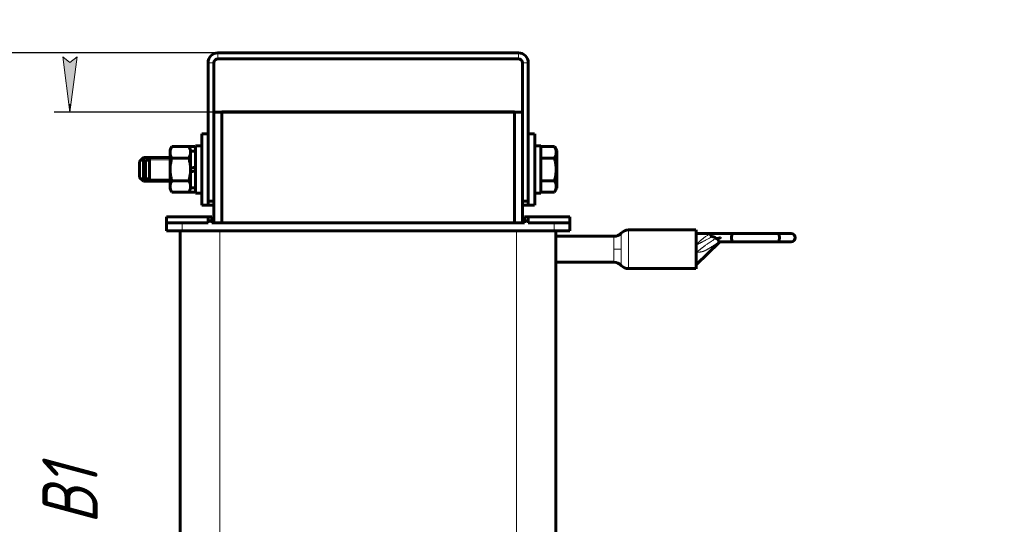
# Model space of a CAD drawing. Header units: millimetres. Extents: x 0 to 297, y 0 to 420.
# Tile 6 of 8: x 173 to 297, y 147 to 211. Entities that reach past the tile are written whole.
import ezdxf

# ---------------------------------------------------------------- set-up
doc = ezdxf.new("R2010")
doc.units = ezdxf.units.MM
doc.linetypes.add('K5LT_BASIC', pattern=[0])
doc.linetypes.add('K5LT_THIN', pattern=[0])
doc.layers.add('Системный слой', color=7, linetype='Continuous')
doc.styles.add('KDIMTEXTSTYLE', font='GOST_AU.SHX', dxfattribs={"width": 0.96, "oblique": 15, "height": 5})
doc.dimstyles.new('KDIMSTYLE (0.50)', dxfattribs={"dimtxt": 5, "dimasz": 1, "dimexe": 2, "dimexo": 0, "dimgap": 1, "dimtad": 1, "dimlfac": 2, "dimtxsty": 'KDIMTEXTSTYLE', "dimsah": 1, "dimcen": 0, "dimdle": 1, "dimadec": 0, "dimazin": 0, "dimtfac": 0.667, "dimtmove": 0, "dimatfit": 3, "dimfxl": 1, "dimtvp": 1, "dimtolj": 1, "dimtzin": 0, "dimarcsym": 0})

# ---------------------------------------------------------------- blocks, each defined once
blk = doc.blocks.new('U52')
at = {"layer": 'Системный слой', "color": 150, "linetype": 'K5LT_BASIC', "lineweight": 60, "true_color": 0x0080ff}
for p, q in [((258.03, 181.26), (258.02, 181.25)), ((258.04, 181.26), (258.03, 181.26)), ((258.06, 181.26), (258.04, 181.26))]:
    blk.add_line(p, q, dxfattribs=at)
blk = doc.blocks.new('U53')
at = {"layer": 'Системный слой', "color": 150, "linetype": 'K5LT_BASIC', "lineweight": 60, "true_color": 0x0080ff}
for p, q in [((258.04, 182.23), (258.02, 182.21)), ((258.06, 182.26), (258.04, 182.23)), ((258.09, 182.28), (258.06, 182.26))]:
    blk.add_line(p, q, dxfattribs=at)
blk = doc.blocks.new('U55')
at = {"layer": 'Системный слой', "color": 150, "linetype": 'K5LT_BASIC', "lineweight": 60, "true_color": 0x0080ff}
for p, q in [((237.62, 191.77), (237.62, 196.27)), ((237.62, 187.27), (237.62, 191.77))]:
    blk.add_line(p, q, dxfattribs=at)
blk = doc.blocks.new('U56')
at = {"layer": 'Системный слой', "color": 150, "linetype": 'K5LT_BASIC', "lineweight": 60, "true_color": 0x0080ff}
for p, q in [((195.52, 191.77), (195.52, 196.27)), ((195.52, 187.27), (195.52, 191.77))]:
    blk.add_line(p, q, dxfattribs=at)
blk = doc.blocks.new('U59')
at = {"layer": 'Системный слой', "color": 150, "linetype": 'K5LT_BASIC', "lineweight": 60, "true_color": 0x0080ff}
for p, q in [((194.64, 188.89), (194.67, 188.93)), ((194.67, 188.93), (194.69, 188.98)), ((194.69, 188.98), (194.72, 189.02))]:
    blk.add_line(p, q, dxfattribs=at)
blk = doc.blocks.new('U60')
at = {"layer": 'Системный слой', "color": 150, "linetype": 'K5LT_BASIC', "lineweight": 60, "true_color": 0x0080ff}
for p, q in [((194.67, 194.62), (194.64, 194.66)), ((194.69, 194.57), (194.67, 194.62)), ((194.72, 194.52), (194.69, 194.57))]:
    blk.add_line(p, q, dxfattribs=at)
blk = doc.blocks.new('U61')
at = {"layer": 'Системный слой', "color": 150, "linetype": 'K5LT_BASIC', "lineweight": 60, "true_color": 0x0080ff}
for p, q in [((238.42, 191.77), (238.42, 194.77)), ((238.42, 188.77), (238.42, 191.77))]:
    blk.add_line(p, q, dxfattribs=at)
blk = doc.blocks.new('U62')
at = {"layer": 'Системный слой', "color": 150, "linetype": 'K5LT_BASIC', "lineweight": 60, "true_color": 0x0080ff}
for p, q in [((258.02, 184.12), (258.02, 181.67)), ((258.02, 181.67), (258.02, 179.22))]:
    blk.add_line(p, q, dxfattribs=at)
blk = doc.blocks.new('U66')
at = {"layer": 'Системный слой', "color": 150, "linetype": 'K5LT_BASIC', "lineweight": 60, "true_color": 0x0080ff}
for p, q in [((194.72, 191.77), (194.72, 194.77)), ((194.72, 188.77), (194.72, 191.77))]:
    blk.add_line(p, q, dxfattribs=at)
blk = doc.blocks.new('U69')
at = {"layer": 'Системный слой', "color": 7, "linetype": 'K5LT_THIN', "lineweight": 18}
for p, q in [((249.48, 184.12), (249.48, 181.67)), ((249.48, 181.67), (249.48, 179.22))]:
    blk.add_line(p, q, dxfattribs=at)
blk = doc.blocks.new('KDIMARROW_01')
at = {"layer": 'Системный слой'}
blk.add_hatch(color=0, dxfattribs=at).paths.add_polyline_path([(-7, -0.92), (0, 0), (-7, 0.92), (-6.3, 0)])
at = {"layer": 'Системный слой', "color": 0, "linetype": 'K5LT_THIN', "lineweight": 18}
for p, q in [((-6.3, 0), (-7, 0.92)), ((-7, 0.92), (0, 0)), ((0, 0), (-7, -0.92)), ((-7, -0.92), (-6.3, 0)), ((0, 0), (-1, 0))]:
    blk.add_line(p, q, dxfattribs=at)

msp = doc.modelspace()

# ---------------------------------------------------------------- linework, layer by layer
at = {"layer": 'Системный слой', "color": 150, "linetype": 'K5LT_BASIC', "lineweight": 60, "true_color": 0x0080ff}
for p, q in [((197.5662, 206.524), (235.5662, 206.524)), ((197.5662, 205.774), (235.5662, 205.774)), ((196.3162, 187.774), (196.3162, 205.274)), ((197.0662, 187.774), (197.0662, 205.274)), ((236.0662, 205.274), (236.0662, 187.774)), ((236.8162, 205.274), (236.8162, 187.774)), ((197.0662, 199.024), (198.0662, 199.024)), ((197.0662, 199.024), (197.0662, 185.024)), ((198.0662, 199.074), (235.0662, 199.074)), ((198.0662, 199.024), (198.0662, 199.074)), ((198.0662, 199.024), (198.0662, 185.024)), ((198.0662, 199.024), (198.0662, 185.024)), ((198.0662, 199.024), (235.0662, 199.024)), ((198.0662, 199.024), (235.0662, 199.024)), ((235.0662, 199.024), (235.0662, 199.074)), ((235.0662, 199.024), (236.0662, 199.024)), ((235.0662, 199.024), (235.0662, 185.024)), ((235.0662, 199.024), (235.0662, 185.024)), ((236.0662, 199.024), (236.0662, 185.024)), ((196.3162, 196.274), (195.5162, 196.274)), ((237.6162, 196.274), (236.8162, 196.274)), ((191.7395, 194.6607), (191.5162, 194.274)), ((191.5162, 194.274), (191.5162, 193.939)), ((193.8929, 194.6607), (191.7395, 194.6607)), ((194.1162, 194.274), (193.8929, 194.6607)), ((194.6429, 194.6607), (193.8929, 194.6607)), ((194.1162, 194.274), (194.1162, 193.939)), ((194.7162, 194.5338), (194.6429, 194.6607)), ((195.5162, 194.774), (194.7162, 194.774)), ((238.4162, 194.774), (237.6162, 194.774)), ((238.4162, 194.6607), (240.1208, 194.6607)), ((240.1208, 194.6607), (240.4162, 194.149)), ((188.1662, 193.274), (187.6662, 192.774)), ((188.9162, 193.274), (188.1662, 193.274)), ((188.1662, 190.274), (188.1662, 193.274)), ((188.9162, 193.274), (188.4162, 192.774)), ((191.5162, 193.274), (188.9162, 193.274)), ((188.9162, 190.274), (188.9162, 193.274)), ((191.5162, 193.939), (191.5162, 191.774)), ((193.8929, 193.2173), (191.7395, 193.2173)), ((194.7162, 194.099), (194.1162, 194.099)), ((194.1162, 193.939), (194.1162, 191.774)), ((238.4162, 193.2173), (240.1208, 193.2173)), ((240.4162, 189.399), (240.4162, 194.149)), ((187.6662, 190.774), (187.6662, 192.774)), ((188.4162, 190.774), (188.4162, 192.774)), ((191.5162, 191.774), (191.5162, 189.6089)), ((194.1162, 191.8883), (194.7162, 192.1066)), ((194.1162, 191.774), (194.1162, 189.6089)), ((188.1662, 190.274), (187.6662, 190.774)), ((188.9162, 190.274), (188.4162, 190.774)), ((194.1162, 191.4413), (194.7162, 191.6597)), ((188.9162, 190.274), (188.1662, 190.274)), ((191.5162, 190.274), (188.9162, 190.274)), ((191.5162, 189.6089), (191.5162, 189.274)), ((191.7395, 188.8872), (191.5162, 189.274)), ((193.8929, 190.3306), (191.7395, 190.3306)), ((194.1162, 189.274), (193.8929, 188.8872)), ((194.1162, 189.6089), (194.1162, 189.274)), ((194.7162, 189.449), (194.1162, 189.449)), ((238.4162, 190.3306), (240.1208, 190.3306)), ((240.1208, 188.8872), (240.4162, 189.399)), ((193.8929, 188.8872), (191.7395, 188.8872)), ((194.6429, 188.8872), (193.8929, 188.8872)), ((194.7162, 189.0142), (194.6429, 188.8872)), ((195.5162, 188.774), (194.7162, 188.774)), ((238.4162, 188.774), (237.6162, 188.774)), ((238.4162, 188.8872), (240.1208, 188.8872)), ((196.3162, 187.274), (195.5162, 187.274)), ((197.0662, 187.774), (196.3162, 187.774)), ((196.3162, 187.274), (196.3162, 187.774)), ((197.0662, 187.274), (196.3162, 187.274)), ((236.0662, 187.774), (236.8162, 187.774)), ((236.8162, 187.274), (236.0662, 187.274)), ((236.8162, 187.274), (236.8162, 187.774)), ((237.6162, 187.274), (236.8162, 187.274)), ((191.0662, 185.024), (191.0662, 185.774)), ((191.0662, 185.774), (196.3162, 185.774)), ((196.3162, 185.274), (196.3162, 185.774)), ((196.3162, 185.774), (196.8162, 185.774)), ((196.8162, 185.774), (196.8162, 185.274)), ((236.3162, 185.774), (236.8162, 185.774)), ((236.3162, 185.274), (236.3162, 185.774)), ((236.8162, 185.774), (242.0662, 185.774)), ((236.8162, 185.774), (236.8162, 185.274)), ((242.0662, 185.024), (242.0662, 185.774)), ((191.0662, 185.024), (193.0662, 185.024)), ((191.0662, 184.024), (191.0662, 185.024)), ((193.0662, 185.024), (196.3162, 185.024)), ((196.3162, 185.024), (196.3162, 185.274)), ((196.3162, 185.274), (196.8162, 185.274)), ((196.8162, 185.024), (196.8162, 185.274)), ((196.8162, 185.024), (236.3162, 185.024)), ((236.3162, 185.024), (236.3162, 185.274)), ((236.3162, 185.274), (236.8162, 185.274)), ((236.8162, 185.024), (236.8162, 185.274)), ((236.8162, 185.024), (240.0662, 185.024)), ((240.0662, 185.024), (242.0662, 185.024)), ((242.0662, 184.024), (242.0662, 185.024)), ((191.0662, 184.024), (193.0662, 184.024)), ((192.8162, 123.024), (192.8162, 184.024)), ((193.0662, 184.024), (240.0662, 184.024)), ((240.0662, 184.024), (242.0662, 184.024)), ((240.3162, 123.024), (240.3162, 184.024)), ((240.3162, 183.324), (247.6494, 183.324)), ((249.4824, 184.124), (258.0162, 184.124)), ((258.0162, 183.674), (259.8662, 183.674)), ((259.8607, 183.6708), (259.8662, 183.674)), ((262.6127, 183.674), (259.8662, 183.674)), ((260.5463, 183.0499), (260.4383, 183.149)), ((268.3858, 183.674), (262.6127, 183.674)), ((270.0412, 183.674), (268.3858, 183.674)), ((258.0892, 179.7459), (260.9373, 182.5521)), ((261.0103, 182.624), (260.9503, 182.5865)), ((262.6127, 182.624), (260.9931, 182.624)), ((268.3858, 182.624), (262.6127, 182.624)), ((270.0412, 182.624), (268.3858, 182.624)), ((258.0162, 181.2551), (258.0569, 181.2633)), ((240.3162, 180.024), (247.6494, 180.024)), ((249.4824, 179.224), (258.0162, 179.224))]:
    msp.add_line(p, q, dxfattribs=at)
at = {"layer": 'Системный слой', "color": 7, "linetype": 'K5LT_THIN', "lineweight": 18}
for p, q in [((197.5662, 206.524), (197.5662, 205.774)), ((235.5662, 205.774), (235.5662, 206.524)), ((197.0662, 205.274), (196.3162, 205.274)), ((236.0662, 205.274), (236.8162, 205.274)), ((188.1662, 193.0033), (187.8956, 193.0033)), ((188.6456, 193.0033), (188.1662, 193.0033)), ((188.9162, 193.0033), (188.6456, 193.0033)), ((191.5162, 193.0033), (188.9162, 193.0033)), ((188.1662, 190.5446), (187.8956, 190.5446)), ((188.6456, 190.5446), (188.1662, 190.5446)), ((188.9162, 190.5446), (188.6456, 190.5446)), ((191.5162, 190.5446), (188.9162, 190.5446)), ((193.0662, 184.024), (193.0662, 185.024)), ((240.0662, 184.024), (240.0662, 185.024)), ((197.8162, 123.024), (197.8162, 184.024)), ((235.3162, 123.024), (235.3162, 184.024)), ((247.6494, 183.324), (247.6494, 181.674)), ((248.5659, 183.724), (248.5659, 181.674)), ((261.1293, 183.149), (260.4383, 183.149)), ((247.6494, 181.674), (247.6494, 180.024)), ((247.6494, 181.674), (248.5659, 181.674)), ((248.5659, 181.674), (248.5659, 179.624))]:
    msp.add_line(p, q, dxfattribs=at)
at = {"layer": 'Системный слой', "color": 150, "linetype": 'K5LT_BASIC', "lineweight": 60, "true_color": 0x0080ff}
for centre, radius, start, end in [((197.5662, 205.274), 1.25, 90, 180), ((197.5662, 205.274), 0.5, 90, 180), ((235.5662, 205.274), 1.25, 0, 90), ((235.5662, 205.274), 0.5, 0, 90), ((247.6494, 184.574), 1.25, 270, 317.156357), ((249.4824, 182.874), 1.25, 90, 137.156357), ((270.0412, 183.149), 0.525, 270, 90), ((261.1128, 182.374), 0.25, 90, 134.574779), ((261.1109, 182.374), 0.25, 90.000084, 133.813481), ((261.1115, 182.374), 0.25, 90.000104, 90.155281), ((247.6494, 178.774), 1.25, 42.843643, 90), ((249.4824, 180.474), 1.25, 222.843643, 270), ((257.9138, 179.924), 0.25, 294.172881, 314.574779)]:
    msp.add_arc(centre, radius, start, end, dxfattribs=at)
msp.add_ellipse((262.6127, 183.149), major_axis=(0, -0.525), ratio=0.18307279, start_param=3.14159265, end_param=6.28318531, dxfattribs=at)
for points, knots in [([(191.7395, 194.6607), (191.7098, 194.6093), (191.6657, 194.5262), (191.6138, 194.4092), (191.5783, 194.3134), (191.552, 194.2232), (191.53, 194.1223), (191.5184, 194.0293), (191.5162, 193.962), (191.5162, 193.939)], [0, 0, 0, 0, 2.19292398, 3.51825832, 4.90426476, 6.18464535, 7.24784718, 9.05858362, 10, 10, 10, 10]), ([(194.1162, 193.939), (194.1162, 193.9833), (194.111, 194.0688), (194.0878, 194.1989), (194.0549, 194.312), (193.9961, 194.468), (193.9405, 194.5783), (193.8929, 194.6607)], [0, 0, 0, 0, 1.44740223, 2.79972062, 4.28007379, 5.18836903, 8, 8, 8, 8]), ([(240.1208, 193.2173), (240.1763, 193.3136), (240.2448, 193.4528), (240.3017, 193.6272), (240.3259, 193.7331), (240.3405, 193.834), (240.3458, 193.9353), (240.3406, 194.0455), (240.3225, 194.169), (240.2763, 194.3427), (240.2039, 194.5107), (240.1403, 194.6268), (240.1208, 194.6607)], [0, 0, 0, 0, 2.66648978, 3.81042523, 4.70044363, 5.50384401, 6.49985301, 7.39542909, 8.43653023, 9.79482315, 12.05966974, 13, 13, 13, 13]), ([(191.5162, 193.939), (191.5162, 193.8948), (191.5215, 193.8093), (191.5447, 193.6791), (191.5775, 193.5661), (191.6363, 193.41), (191.6919, 193.2998), (191.7395, 193.2173)], [0, 0, 0, 0, 1.44740223, 2.79972062, 4.28007379, 5.18836903, 8, 8, 8, 8]), ([(191.7395, 193.2173), (191.7307, 193.1868), (191.7083, 193.1072), (191.6678, 192.9533), (191.6181, 192.739), (191.5765, 192.5146), (191.5474, 192.3055), (191.5325, 192.1583), (191.5241, 192.0402), (191.5196, 191.9514), (191.5168, 191.8626), (191.5162, 191.8035), (191.5162, 191.774)], [0, 0, 0, 0, 1.43286195, 3.72544107, 7.16430976, 11.33828068, 14.00371051, 16.66914034, 18.00185526, 19.33457017, 20.66728509, 22, 22, 22, 22]), ([(193.8929, 193.2173), (193.9226, 193.2688), (193.9668, 193.3519), (194.0187, 193.4688), (194.0542, 193.5647), (194.0804, 193.6549), (194.1025, 193.7557), (194.1141, 193.8488), (194.1162, 193.916), (194.1162, 193.939)], [0, 0, 0, 0, 2.19292398, 3.51825832, 4.90426476, 6.18464535, 7.24784718, 9.05858362, 10, 10, 10, 10]), ([(194.1162, 191.774), (194.1162, 191.8142), (194.1151, 191.8949), (194.11, 192.0162), (194.1016, 192.137), (194.0871, 192.288), (194.0631, 192.4685), (194.0205, 192.7098), (193.9642, 192.9597), (193.9157, 193.1385), (193.8929, 193.2173)], [0, 0, 0, 0, 1.81846407, 3.63692813, 5.4553922, 7.27385627, 10.46569137, 13.65752648, 18.30421618, 22, 22, 22, 22]), ([(240.1208, 190.3306), (240.1402, 190.3978), (240.1872, 190.5697), (240.2593, 190.882), (240.3097, 191.1963), (240.332, 191.4389), (240.3398, 191.574), (240.3428, 191.6614), (240.344, 191.7348), (240.3442, 191.8137), (240.3424, 191.9127), (240.3369, 192.0316), (240.3245, 192.2022), (240.2957, 192.4495), (240.2444, 192.7311), (240.1825, 192.995), (240.1421, 193.1435), (240.1208, 193.2173)], [0, 0, 0, 0, 3.15229629, 8.02402693, 14.43035773, 17.47429983, 18.99627089, 20.51824194, 21.40985484, 22.30146773, 24.08469353, 25.86791932, 27.65114512, 31.79250392, 37.07252473, 40.53626237, 44, 44, 44, 44]), ([(191.5162, 191.774), (191.5162, 191.7337), (191.5173, 191.653), (191.5224, 191.5317), (191.5308, 191.4109), (191.5454, 191.26), (191.5694, 191.0794), (191.6119, 190.8381), (191.6683, 190.5882), (191.7168, 190.4094), (191.7395, 190.3306)], [0, 0, 0, 0, 1.81846407, 3.63692813, 5.4553922, 7.27385627, 10.46569137, 13.65752648, 18.30421618, 22, 22, 22, 22]), ([(193.8929, 190.3306), (193.9018, 190.3612), (193.9242, 190.4408), (193.9647, 190.5946), (194.0143, 190.8089), (194.056, 191.0334), (194.0851, 191.2424), (194.1, 191.3897), (194.1084, 191.5077), (194.1129, 191.5965), (194.1156, 191.6853), (194.1162, 191.7445), (194.1162, 191.774)], [0, 0, 0, 0, 1.43286195, 3.72544107, 7.16430976, 11.33828068, 14.00371051, 16.66914034, 18.00185526, 19.33457017, 20.66728509, 22, 22, 22, 22]), ([(191.7395, 190.3306), (191.7098, 190.2791), (191.6657, 190.1961), (191.6138, 190.0791), (191.5783, 189.9832), (191.552, 189.8931), (191.53, 189.7922), (191.5184, 189.6992), (191.5162, 189.6319), (191.5162, 189.6089)], [0, 0, 0, 0, 2.19292398, 3.51825832, 4.90426476, 6.18464535, 7.24784718, 9.05858362, 10, 10, 10, 10]), ([(191.5162, 189.6089), (191.5162, 189.5647), (191.5215, 189.4792), (191.5447, 189.349), (191.5775, 189.236), (191.6363, 189.0799), (191.6919, 188.9697), (191.7395, 188.8872)], [0, 0, 0, 0, 1.44740223, 2.79972062, 4.28007379, 5.18836903, 8, 8, 8, 8]), ([(194.1162, 189.6089), (194.1162, 189.6532), (194.111, 189.7386), (194.0878, 189.8688), (194.0549, 189.9819), (193.9961, 190.1379), (193.9405, 190.2481), (193.8929, 190.3306)], [0, 0, 0, 0, 1.44740223, 2.79972062, 4.28007379, 5.18836903, 8, 8, 8, 8]), ([(193.8929, 188.8872), (193.9226, 188.9387), (193.9668, 189.0217), (194.0187, 189.1387), (194.0542, 189.2346), (194.0804, 189.3247), (194.1025, 189.4256), (194.1141, 189.5187), (194.1162, 189.5859), (194.1162, 189.6089)], [0, 0, 0, 0, 2.19292398, 3.51825832, 4.90426476, 6.18464535, 7.24784718, 9.05858362, 10, 10, 10, 10]), ([(240.1208, 188.8872), (240.1763, 188.9835), (240.2448, 189.1227), (240.3017, 189.2971), (240.3259, 189.403), (240.3405, 189.5038), (240.3458, 189.6051), (240.3406, 189.7153), (240.3225, 189.8388), (240.2763, 190.0126), (240.2039, 190.1806), (240.1403, 190.2967), (240.1208, 190.3306)], [0, 0, 0, 0, 2.66648978, 3.81042523, 4.70044363, 5.50384401, 6.49985301, 7.39542909, 8.43653023, 9.79482315, 12.05966974, 13, 13, 13, 13]), ([(259.8607, 183.6708), (259.856, 183.668), (259.8491, 183.6605), (259.8417, 183.643), (259.8372, 183.6221), (259.8356, 183.5939), (259.838, 183.5609), (259.8443, 183.5263), (259.8538, 183.4929), (259.8659, 183.4612), (259.8805, 183.431), (259.8979, 183.4024), (259.9182, 183.3757), (259.9415, 183.3513), (259.9671, 183.3302), (259.9933, 183.3133), (260.0301, 183.2948), (260.0597, 183.2851), (260.0808, 183.2799)], [0, 0, 0, 0, 1.84543821, 2.9755521, 4.33504206, 5.81739625, 7.29868004, 8.63253444, 9.82989634, 10.91561914, 11.94245323, 12.92206678, 13.87622957, 14.81341169, 15.72706017, 16.58006752, 17.30988599, 19, 19, 19, 19]), ([(260.0808, 183.2799), (260.1043, 183.2743), (260.1528, 183.2621), (260.2219, 183.2432), (260.2742, 183.227), (260.3137, 183.2133), (260.3406, 183.2032), (260.3631, 183.1936), (260.3831, 183.1844), (260.4021, 183.1747), (260.4231, 183.1615), (260.4338, 183.1531), (260.4383, 183.149)], [0, 0, 0, 0, 2.48446723, 5.1391046, 7.35500452, 8.06201136, 9.41225676, 10.2894528, 10.5450623, 11.61569794, 12.38595959, 13, 13, 13, 13]), ([(261.1293, 183.149), (261.0925, 183.1362), (261.0348, 183.1168), (260.9547, 183.0918), (260.8889, 183.0726), (260.8257, 183.056), (260.7708, 183.0436), (260.7294, 183.0358), (260.6979, 183.0312), (260.6735, 183.0285), (260.6516, 183.0271), (260.6326, 183.0267), (260.6159, 183.0272), (260.602, 183.0285), (260.5901, 183.0304), (260.5798, 183.0327), (260.5705, 183.0357), (260.5588, 183.0405), (260.551, 183.0456), (260.5463, 183.0499)], [0, 0, 0, 0, 3.85756364, 6.02588175, 8.32811645, 10.64760975, 12.51521722, 13.92103419, 14.84050842, 15.67622089, 16.37667065, 17.02475545, 17.56201023, 18.04011502, 18.41792277, 18.75796611, 19.08929506, 19.38890602, 20, 20, 20, 20]), ([(260.9931, 182.624), (260.9838, 182.624), (260.968, 182.6273), (260.9441, 182.6396), (260.9218, 182.6564), (260.8977, 182.6811), (260.8744, 182.712), (260.854, 182.7457), (260.8376, 182.7793), (260.8251, 182.8114), (260.8164, 182.8403), (260.8096, 182.8723), (260.8071, 182.9), (260.8088, 182.9283), (260.812, 182.9456), (260.8173, 182.9618), (260.824, 182.9773), (260.8355, 182.9957), (260.8518, 183.0141), (260.8724, 183.0322), (260.8951, 183.048), (260.9219, 183.0637), (260.9512, 183.0788), (260.9874, 183.0953), (261.0358, 183.1151), (261.0841, 183.1331), (261.1176, 183.1449), (261.1293, 183.149)], [0, 0, 0, 0, 2.1519975, 3.46182421, 5.0261623, 6.72037802, 8.40271786, 9.90426292, 11.23177247, 12.393992, 13.38852215, 14.17483029, 15.51009154, 15.96622118, 16.77154739, 17.11000272, 17.51194462, 18.29609385, 19.05225856, 19.70657696, 20.71502374, 21.48198934, 22.43027849, 23.59191034, 24.92928473, 26.92400249, 28, 28, 28, 28]), ([(268.3858, 182.624), (268.3971, 182.624), (268.4155, 182.6287), (268.4405, 182.6463), (268.4609, 182.6684), (268.4819, 182.7003), (268.5038, 182.7455), (268.5244, 182.8056), (268.5413, 182.8753), (268.5532, 182.9458), (268.5609, 183.0146), (268.5653, 183.0819), (268.5667, 183.1488), (268.5653, 183.2154), (268.5612, 183.2797), (268.5547, 183.3397), (268.5461, 183.3954), (268.535, 183.4502), (268.5197, 183.5071), (268.5001, 183.5611), (268.478, 183.6046), (268.4561, 183.6356), (268.4353, 183.656), (268.412, 183.6703), (268.3956, 183.674), (268.3858, 183.674)], [0, 0, 0, 0, 1.55964618, 2.54075679, 3.56826444, 4.59783255, 5.83953444, 7.29186571, 8.63078598, 9.84887934, 10.94478129, 11.97511432, 13, 14.01829823, 15.03520689, 16.00399301, 16.92796831, 17.87139759, 18.98914907, 20.33207912, 21.60386431, 22.69656121, 23.73042048, 24.65481356, 26, 26, 26, 26]), ([(260.9503, 182.5865), (260.9664, 182.5966), (260.9976, 182.6114), (261.0424, 182.6221), (261.0694, 182.624), (261.081, 182.624)], [0, 0, 0, 0, 2.49672689, 4.49667866, 6, 6, 6, 6])]:
    msp.add_open_spline(points, degree=3, knots=knots, dxfattribs=at)
at = {"layer": 'Системный слой', "color": 7, "linetype": 'K5LT_THIN', "lineweight": 18}
for points, knots in [([(258.0859, 182.2783), (258.0846, 182.36), (258.0819, 182.5098), (258.0763, 182.7113), (258.0696, 182.8912), (258.0611, 183.0679), (258.0506, 183.2415), (258.0393, 183.3975), (258.0296, 183.5177), (258.0225, 183.6014), (258.0184, 183.6495), (258.0165, 183.6704), (258.0162, 183.6739), (258.0162, 183.674)], [0, 0, 0, 0, 1.40444443, 2.64015512, 3.77914449, 5.02912333, 6.51862906, 8.08155313, 9.60545898, 10.95347844, 12.25517064, 13.26790091, 14, 14, 14, 14]), ([(260.0808, 183.2799), (260.0014, 183.2375), (259.8542, 183.1561), (259.6486, 183.0465), (259.4707, 182.9522), (259.3144, 182.8699), (259.1725, 182.7954), (259.049, 182.7308), (258.9468, 182.6773), (258.8679, 182.636), (258.8004, 182.6007), (258.7386, 182.5683), (258.6744, 182.5347), (258.6096, 182.501), (258.5438, 182.4665), (258.4797, 182.4331), (258.416, 182.4003), (258.3566, 182.3694), (258.3013, 182.3409), (258.2497, 182.3149), (258.1975, 182.289), (258.142, 182.2613), (258.0809, 182.2314), (258.0384, 182.2113), (258.0162, 182.201)], [0, 0, 0, 0, 2.81568379, 5.28018595, 7.37407264, 9.20163411, 10.9244303, 12.51212077, 13.68911559, 14.64503644, 15.39525876, 16.1648788, 16.93088646, 17.76831685, 18.54551145, 19.3596344, 20.12579069, 20.87703362, 21.53920919, 22.15134273, 22.75824284, 23.43906726, 24.18631965, 25, 25, 25, 25]), ([(260.5463, 183.0499), (260.4329, 182.9812), (260.222, 182.849), (259.9323, 182.663), (259.6936, 182.5049), (259.5022, 182.3742), (259.3485, 182.2668), (259.2264, 182.1795), (259.1299, 182.1094), (259.052, 182.0518), (258.9826, 181.9999), (258.9204, 181.9528), (258.8582, 181.9051), (258.7932, 181.8547), (258.7202, 181.7973), (258.6501, 181.7416), (258.5869, 181.6907), (258.526, 181.6416), (258.4638, 181.5912), (258.3986, 181.5392), (258.34, 181.493), (258.2869, 181.4521), (258.2357, 181.4135), (258.1797, 181.372), (258.1209, 181.3293), (258.0657, 181.2899), (258.0314, 181.2657), (258.0162, 181.2551)], [0, 0, 0, 0, 3.52163782, 6.60516341, 9.13297246, 11.10506496, 12.75368233, 14.10266871, 15.09036728, 15.92264886, 16.68772668, 17.39990287, 18.01385194, 18.79182348, 19.61795406, 20.49450711, 21.18134391, 21.84168263, 22.67869235, 23.50737132, 24.30277769, 24.90480448, 25.50588563, 26.16575985, 26.88442713, 27.50743947, 28, 28, 28, 28]), ([(259.8607, 183.6708), (259.7878, 183.6286), (259.651, 183.5483), (259.4603, 183.4309), (259.3026, 183.3286), (259.1739, 183.2408), (259.0708, 183.1673), (258.9831, 183.1022), (258.906, 183.0431), (258.8334, 182.9855), (258.7634, 182.9283), (258.6975, 182.8727), (258.6339, 182.8175), (258.5701, 182.7608), (258.5022, 182.6987), (258.4276, 182.6283), (258.3398, 182.5431), (258.246, 182.4486), (258.1591, 182.3576), (258.1077, 182.3022), (258.0859, 182.2783)], [0, 0, 0, 0, 2.37922646, 4.46018314, 6.24287004, 7.59065678, 8.76817503, 9.72374069, 10.59398414, 11.43723453, 12.26374639, 13.0735197, 13.82084299, 14.60252827, 15.44567035, 16.37128968, 17.45087023, 18.85088667, 20.07621873, 21, 21, 21, 21]), ([(260.9503, 182.5865), (260.8759, 182.54), (260.736, 182.4522), (260.5422, 182.3298), (260.3804, 182.2275), (260.2483, 182.144), (260.1368, 182.0736), (260.0333, 182.0088), (259.936, 181.9481), (259.8467, 181.8929), (259.7693, 181.8457), (259.6986, 181.8029), (259.6287, 181.7611), (259.5586, 181.7199), (259.4758, 181.6724), (259.4011, 181.6305), (259.3313, 181.5928), (259.283, 181.5674), (259.2384, 181.5445), (259.197, 181.5239), (259.1578, 181.5049), (259.1178, 181.4862), (259.0759, 181.4675), (259.0313, 181.4484), (258.9857, 181.4299), (258.9368, 181.4118), (258.8869, 181.3948), (258.8363, 181.3792), (258.7895, 181.3665), (258.7459, 181.3565), (258.7066, 181.3487), (258.6706, 181.3424), (258.6367, 181.3369), (258.6014, 181.332), (258.5639, 181.3278), (258.525, 181.3241), (258.4887, 181.3208), (258.4542, 181.3174), (258.4189, 181.3144), (258.3792, 181.3109), (258.334, 181.3062), (258.2841, 181.3004), (258.2276, 181.2931), (258.1685, 181.2839), (258.1103, 181.274), (258.0739, 181.2667), (258.0569, 181.2633)], [0, 0, 0, 0, 3.99970032, 7.52665968, 10.41013829, 12.65013616, 14.57132363, 16.34444049, 18.12244508, 19.69711114, 21.03351607, 22.1482447, 23.363277, 24.6398739, 25.73749077, 27.55453928, 28.40016628, 29.19839978, 29.92477171, 30.57928207, 31.19163503, 31.80236836, 32.46534449, 33.12087696, 33.81574488, 34.49608582, 35.26905508, 35.97511996, 36.65657323, 37.24413459, 37.79011862, 38.2744435, 38.71814224, 39.18110299, 39.71561373, 40.23656423, 40.7567039, 41.20153385, 41.67756773, 42.2384459, 42.88416836, 43.61349793, 44.40252213, 45.35288135, 46.23188344, 47, 47, 47, 47]), ([(260.9373, 182.5521), (260.9374, 182.5521), (260.9376, 182.5536), (260.939, 182.5597), (260.9414, 182.5676), (260.9448, 182.5765), (260.9482, 182.5831), (260.9503, 182.5865)], [0, 0, 0, 0, 2.14551876, 3.9374849, 5.37589844, 6.71321989, 8, 8, 8, 8]), ([(258.0892, 179.7459), (258.0892, 179.7459), (258.0891, 179.7587), (258.0884, 179.8099), (258.0871, 179.8808), (258.0848, 179.9657), (258.0813, 180.0605), (258.0763, 180.1578), (258.0699, 180.2534), (258.0622, 180.3468), (258.0532, 180.4391), (258.0427, 180.5331), (258.0322, 180.6201), (258.0232, 180.6932), (258.0182, 180.7333), (258.0162, 180.7498)], [0, 0, 0, 0, 2.22059621, 4.14826168, 5.82325979, 7.4284243, 8.89658032, 10.18746447, 11.3034154, 12.31160799, 13.24602658, 14.11144318, 14.99352295, 15.58871312, 16, 16, 16, 16])]:
    msp.add_open_spline(points, degree=3, knots=knots, dxfattribs=at)
at = {"layer": 'Системный слой', "color": 150, "linetype": 'K5LT_BASIC', "lineweight": 60, "true_color": 0x0080ff}
msp.add_open_spline([(258.0162, 182.201), (258.0392, 182.2267), (258.0625, 182.2527), (258.0859, 182.2783)], degree=3, dxfattribs=at)
at = {"layer": 'Системный слой', "color": 7, "linetype": 'K5LT_THIN', "lineweight": 18}
msp.add_open_spline([(258.0162, 180.7498), (258.0211, 180.8042), (258.031, 180.9149), (258.0449, 181.0864), (258.0532, 181.2039), (258.0569, 181.2633)], degree=3, dxfattribs=at)

# ---------------------------------------------------------------- block references
at = {"layer": 'Системный слой'}
for name in ['U56', 'U55', 'U60', 'U66', 'U61', 'U59', 'U69', 'U62', 'U53', 'U52']:
    msp.add_blockref(name, (0, 0), dxfattribs=at)

# ---------------------------------------------------------------- dimensions: what is measured, and where the dimension line sits
at = {"layer": 'Системный слой', "color": 7}
for base, p1, location, text in [((159.5997, 106.524), (204.3584, 206.524), (159.5997, 156.524), '\\H7.0;\\W0.965;\\Q15;\\H7.0;\\W0.965;\\Q15;\\Q15;В'), ((178.8662, 106.524), (198.0662, 199.024), (178.8662, 150.524), '\\H7.0;\\W0.965;\\Q15;\\H7.0;\\W0.965;\\Q15;\\Q15;В1')]:
    msp.add_linear_dim(base=base, p1=p1, p2=(185.5662, 106.524), angle=90, location=location, text=text, dimstyle='KDIMSTYLE (0.50)', override={"dimexo": 0, "dimblk1": 'KDIMARROW_01', "dimblk2": 'KDIMARROW_01', "dimse1": 0, "dimse2": 0, "dimclrt": 7, "dimtolj": 1}, dxfattribs=at).render()

doc.saveas('drawing.dxf')
